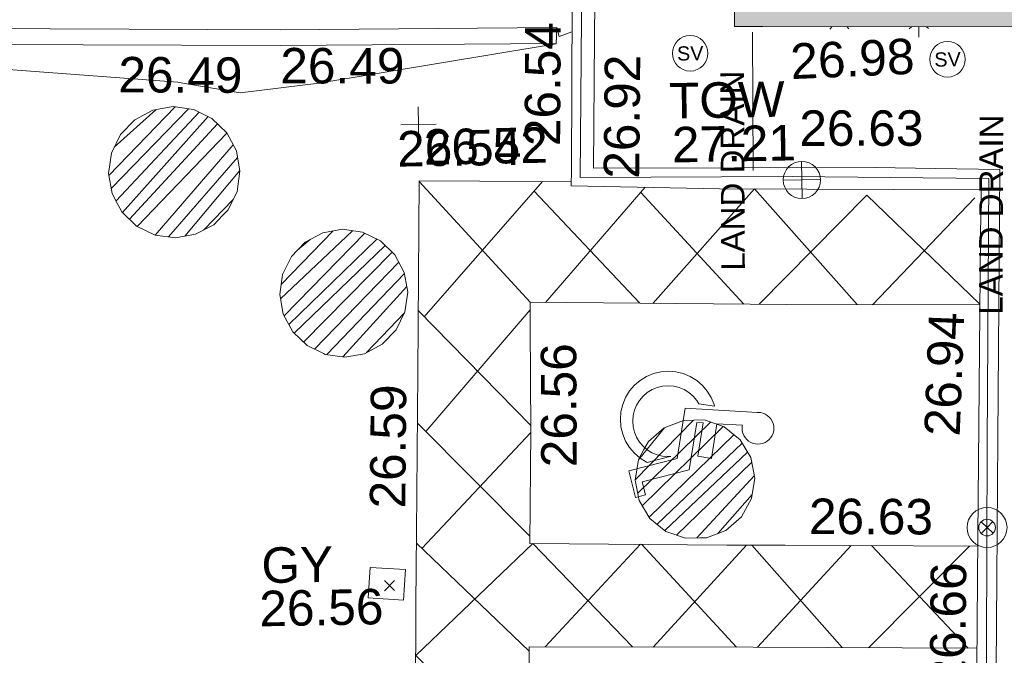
# Model space of a CAD drawing. Header units: millimetres. Extents: x -290717 to 520720, y -88450 to 287762.
# Tile 234 of 256: x 93907 to 104309, y -9320 to -2602. Entities that reach past the tile are written whole.
import ezdxf

# ---------------------------------------------------------------- set-up
doc = ezdxf.new("R2010")
doc.units = ezdxf.units.MM
for name, pattern in [('IMPORT-HIDDEN2 _3_', [4762.5, 3175, -1587.5]), ('IMPORT-UG_DRAINAGE_UNIDENTIFIED_QLB2 _2_', [2700, 1500, -300.0000000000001, 0, -250, 150, -300.0000000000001, 0, -200]), ('IMPORT-UG_ELEC_STREET LIGHTING_QLB2 _2_', [2700, 1500, -300.0000000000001, 0, -250, 150, -300.0000000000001, 0, -200])]:
    doc.linetypes.add(name, pattern=pattern)
for name, color, linetype, lineweight, true_color in [('00__TOPO__TOP_OF_FENCE_SYMBOL', 7, 'Continuous', 9, 0x666666), ('00_TOPO_LEVEL_FLOOR', 7, 'Continuous', 9, 0x666666), ('00_TOPO_SERV_STOP_VALVE', 7, 'Continuous', 9, 0x666666), ('00_TOPO_TOP_OF_WALL', 7, 'Continuous', 9, 0x666666), ('00_UAV_BUILDING_OUTLINE', 5, 'Continuous', 9, 0x0000ff), ('00_UAV_FENCE_2D', 7, 'Continuous', 9, 0x264c2f), ('00_UAV_HANDICAP', 7, 'Continuous', 9, 0x666666), ('00_UAV_INT_DOOR', 7, 'Continuous', 9, 0x7f4f3f), ('00_UAV_LEVEL_SPOT', 7, 'Continuous', 9, 0x666666), ('00_UAV_ROAD_MARKING_WHITE_CONTINUOUS', 7, 'Continuous', 9, 0x999999), ('00_UAV_ROAD_MARKING_YELLOW_CONTINUOUS', 40, 'Continuous', 9, 0xffbf00), ('00_UAV_SERV_GULLY', 7, 'Continuous', 9, 0x5252a5), ('00_UAV_TOP_OF_WALL', 7, 'Continuous', 9, 0x666666), ('00_UAV_WALL', 7, 'Continuous', 9, 0x7c00a5), ('01_DTM_CONTOUR_MNR', 7, 'Continuous', 9, 0xa5a552), ('12333-PUM-2D-U-0001-C01 - Rev2_REVIT IMPORT_dwg', 7, 'Continuous', 9, 0x767676), ('A_RHA_Line', 7, 'Continuous', 9, 0x00a600), ('PUM-CHAMBER EXTENTS', 6, 'IMPORT-HIDDEN2 _3_', 9, 0xff00ff), ('PUM-UNIDENTIFIED-QLB2', 150, 'IMPORT-UG_DRAINAGE_UNIDENTIFIED_QLB2 _2_', 9, 0x007fff)]:
    doc.layers.add(name, color=color, linetype=linetype, lineweight=lineweight, true_color=true_color)
doc.layers.add('A_RHA_Detail', color=7, linetype='Continuous', lineweight=9)
doc.layers.add('GEN-TEXT', color=7, linetype='Continuous', lineweight=9)
doc.styles.add('Arial_1', font='arial.ttf', dxfattribs={"height": 250})
doc.styles.add('Swis721 Lt BT', font='swissl.ttf', dxfattribs={"height": 399.9999999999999})
doc.styles.add('Swis721 Lt BT_2', font='swissl.ttf', dxfattribs={"height": 375})
pattern_1 = [(45, (-533641079.65, -725615854.3560001), (-88.38834764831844, 88.38834764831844), [])]

# ---------------------------------------------------------------- blocks, each defined once
blk = doc.blocks.new('12333-PUM-2D-U-0001-C01 - Rev2_REVIT IMPORT_dwg_NN_DISABLED-2077243-Site Location Plan Existing')
at = {"layer": '00_UAV_HANDICAP', "color": 254, "true_color": 0xcccccc, "flags": 128}
for points in [[(792.900669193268, 2280.610141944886), (791.7071703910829, 2292.07751121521), (793.8081731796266, 2332.120596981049), (801.0244637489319, 2372.831781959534), (815.4072651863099, 2410.199520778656), (834.6163260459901, 2445.752122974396), (859.749849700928, 2478.102067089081), (889.2795283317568, 2504.909103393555), (923.3511180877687, 2527.414707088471), (959.3303727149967, 2544.664522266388), (998.4665040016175, 2556.514413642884), (1039.2262383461, 2560.624703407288), (1079.412596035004, 2559.765463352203), (1118.738746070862, 2551.450682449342), (1157.491520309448, 2538.16637172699), (1192.898365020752, 2517.715835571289), (1224.006547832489, 2492.725584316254), (1252.055346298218, 2463.052631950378), (1274.706992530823, 2430.225001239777), (1291.813247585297, 2393.001502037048), (1302.421377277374, 2354.008642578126), (1307.916702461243, 2314.347399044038), (1305.669944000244, 2273.062837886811), (1298.599409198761, 2233.593128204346), (1284.216607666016, 2196.225389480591), (1265.0078332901, 2160.675271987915), (1239.874310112, 2128.325325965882), (1210.342148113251, 2101.518576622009), (1176.273041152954, 2079.012685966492), (1140.291016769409, 2061.760674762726), (1101.157368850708, 2049.910496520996), (1060.397634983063, 2045.80020685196), (1020.211563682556, 2046.661929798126), (1012.880205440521, 2047.507810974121), (1006.596107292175, 1634.045719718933), (1571.880964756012, 1568.824091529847), (1546.079030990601, 1345.195162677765), (1001.914062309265, 1407.980013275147), (1000.24232711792, 1306.200863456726), (1771.761510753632, 1217.184261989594), (1999.075649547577, 459.5242324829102), (2211.618631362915, 523.1246404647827), (2262.459996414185, 363.6714551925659), (1833.36162776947, 234.4119656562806), (1599.502904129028, 1011.711552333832), (773.3163873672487, 1107.035580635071), (793.1872142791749, 2283.093666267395)], [(1682.266412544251, 528.8078632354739), (1572.075039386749, 894.0196480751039), (1567.742828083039, 905.9329998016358), (1573.604313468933, 863.6290800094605), (1570.739078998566, 773.317301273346), (1552.962766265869, 684.7259380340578), (1521.665662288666, 598.9553887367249), (1477.418087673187, 520.9705080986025), (1422.563350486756, 449.2476672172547), (1356.286735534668, 387.6532275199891), (1281.217809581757, 337.1446035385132), (1198.744377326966, 298.8224844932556), (1111.633737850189, 274.8816493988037), (1022.228912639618, 263.7959882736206), (931.9171335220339, 266.6612226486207), (843.3257698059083, 284.4375349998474), (758.7969836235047, 315.5913665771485), (679.4270675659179, 358.7404522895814), (607.8450151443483, 414.837237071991), (546.2530592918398, 481.1135657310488), (495.7444362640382, 556.1824921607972), (458.6640780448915, 638.5126520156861), (433.3382083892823, 724.5248012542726), (422.3930502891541, 815.1691925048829), (425.2607680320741, 905.4806843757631), (443.0345973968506, 994.0723344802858), (474.1911988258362, 1078.603317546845), (518.5820462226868, 1157.829962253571), (573.4367834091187, 1229.552803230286), (639.5701260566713, 1289.905480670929), (694.1389988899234, 1326.411494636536), (723.6680223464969, 1582.343622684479), (693.8022819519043, 1574.457298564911), (583.3735445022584, 1522.995261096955), (481.0201821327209, 1454.233631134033), (392.0010418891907, 1370.084751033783), (315.4994992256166, 1274.420238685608), (256.4850852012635, 1166.666716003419), (214.2946676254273, 1051.938898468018), (190.3077412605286, 931.3308815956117), (186.3425008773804, 809.673605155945), (201.1544143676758, 687.1081438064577), (234.2233352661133, 569.9884924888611), (286.78634557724, 458.1744332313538), (354.4472895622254, 357.2088755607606), (438.452609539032, 266.9454902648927), (534.2603947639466, 191.6857097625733), (641.8709315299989, 131.4320169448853), (756.7417348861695, 90.48087673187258), (877.3497522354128, 66.49395036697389), (999.0070287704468, 62.52871046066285), (1121.429504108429, 76.10134553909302), (1238.692141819, 110.4095443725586), (1350.362928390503, 161.7307938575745), (1451.472045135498, 230.6359834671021), (1541.591871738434, 313.3970569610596), (1616.994925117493, 410.446604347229), (1677.107828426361, 516.815092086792), (1681.168209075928, 530.1953811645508)]]:
    blk.add_lwpolyline(points, close=True, dxfattribs=at)
blk = doc.blocks.new('12333-PUM-2D-U-0001-C01 - Rev2_REVIT IMPORT_dwg_MSL_Sluice_Valve_SYM-2077246-Site Location Plan Existing')
at = {"layer": '00_TOPO_SERV_STOP_VALVE', "color": 254, "true_color": 0xcccccc}
blk.add_circle((0, 0), 500.0000000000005, dxfattribs=at)
at = {"layer": '00_TOPO_SERV_STOP_VALVE', "insert": (0, 198.9876086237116), "char_height": 399.9999999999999, "width": 785.1100955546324, "attachment_point": 2, "line_spacing_factor": 1.005061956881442, "style": 'Swis721 Lt BT'}
blk.add_mtext('SV', dxfattribs=at)
blk = doc.blocks.new('12333-PUM-2D-U-0001-C01 - Rev2_REVIT IMPORT_dwg_MSL_Node_LineworkTOF-2077248-Site Location Plan Existing')
at = {"layer": '00__TOPO__TOP_OF_FENCE_SYMBOL', "color": 254, "true_color": 0xcccccc, "flags": 128}
for points in [[(165.3591892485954, 165.3591892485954), (0, 0), (-165.3591892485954, 165.3591892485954)], [(165.3591892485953, -165.3591892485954), (0, 0), (-165.3591892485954, -165.3591892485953)]]:
    blk.add_lwpolyline(points, dxfattribs=at)
at = {"layer": '00__TOPO__TOP_OF_FENCE_SYMBOL', "color": 254, "true_color": 0xcccccc}
for radius in [562.5594001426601, 233.853208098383]:
    blk.add_circle((0, 0), radius, dxfattribs=at)
blk = doc.blocks.new('12333-PUM-2D-U-0001-C01 - Rev2_REVIT IMPORT_dwg_TOW-2077249-Site Location Plan Existing')
at = {"layer": '00_TOPO_TOP_OF_WALL', "color": 254, "true_color": 0xcccccc, "flags": 128}
for points in [[(0, 525.0554400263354), (0, 0), (-525.0554401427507, 0)], [(525.0554401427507, 0), (0, 0), (0, -525.0554400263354)]]:
    blk.add_lwpolyline(points, dxfattribs=at)
at = {"layer": '00_TOPO_TOP_OF_WALL', "color": 254, "true_color": 0xcccccc}
blk.add_circle((0, 0), 525.0554401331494, dxfattribs=at)
blk = doc.blocks.new('12333-PUM-2D-U-0001-C01 - Rev2_REVIT IMPORT_dwg_MSL_FLlvl_SYM-V150-Site Location Plan Existing')
at = {"layer": '00_TOPO_LEVEL_FLOOR', "color": 254, "true_color": 0xcccccc}
blk.add_line((1.732587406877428e-11, -38.92611017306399), (1.732587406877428e-11, -16.20028994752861), dxfattribs=at)
blk = doc.blocks.new('12333-PUM-2D-U-0001-C01 - Rev2_REVIT IMPORT_dwg_MSL_Node_Linework-V172-Site Location Plan Existing')
at = {"layer": '00_UAV_INT_DOOR', "color": 9, "true_color": 0xd4c4bf}
for p, q in [((-394.0669405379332, -394.0669405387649), (-530.3860888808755, -530.3860888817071)), ((530.3860888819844, -530.3860888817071), (409.1461710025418, -409.1461710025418))]:
    blk.add_line(p, q, dxfattribs=at)
blk = doc.blocks.new('12333-PUM-2D-U-0001-C01 - Rev2_REVIT IMPORT_dwg_MSL_Node_Linework-V173-Site Location Plan Existing')
at = {"layer": '00_UAV_INT_DOOR', "color": 9, "true_color": 0xd4c4bf}
for p, q in [((-413.4456603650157, -413.4456603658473), (-530.3860888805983, -530.3860888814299)), ((530.3860888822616, -530.3860888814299), (429.2664302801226, -429.2664302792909))]:
    blk.add_line(p, q, dxfattribs=at)
blk = doc.blocks.new('12333-PUM-2D-U-0001-C01 - Rev2_REVIT IMPORT_dwg_UAV-2077255-Site Location Plan Existing')
at = {"layer": '00_UAV_LEVEL_SPOT', "color": 254, "true_color": 0xcccccc, "flags": 128}
for points in [[(500.0000000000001, 0), (0, 0), (0, 500.0000000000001)], [(0, -500.0000000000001), (0, 0), (-500.0000000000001, 0)]]:
    blk.add_lwpolyline(points, dxfattribs=at)
blk = doc.blocks.new('12333-PUM-2D-U-0001-C01 - Rev2_REVIT IMPORT_dwg_MGS62954_T2_Galway_ITM_3d_Rev1-2077680-Site Location Plan Existing')
at = {"layer": '00_UAV_FENCE_2D', "color": 254, "true_color": 0xcccccc, "flags": 128}
blk.add_lwpolyline([(533999987.7725001, 725540744.3135), (534001571.7725001, 725540713.3135002), (534003352.7725, 725540693.3135), (534005806.7725, 725540631.3135), (534005879.7725, 725543285.3135), (534005949.7725, 725546518.3135), (534006014.7725, 725549324.3135), (534003938.7725, 725549383.3135), (534001697.7725, 725549410.3135), (534001773.7725, 725552370.3135002), (534001837.7725001, 725555482.3135), (534004363.7725, 725555367.3135), (534007801.7725, 725555306.3135002), (534011314.7725, 725555249.3135), (534012458.7725001, 725555193.3135002), (534012309.7725001, 725550762.3135), (534012268.7354692, 725548793.5811896)], dxfattribs=at)
at = {"layer": '00_UAV_ROAD_MARKING_WHITE_CONTINUOUS', "color": 254, "true_color": 0xcccccc}
for p, q in [((533999995.5523272, 725549397.7952541), (534001147.7796367, 725548101.3943529)), ((534000026.4358255, 725547969.1061937), (534001301.3716912, 725549375.6741581)), ((534001209.1696634, 725549273.9526346), (534002305.1879569, 725548071.5092249)), ((534001309.779233, 725548097.2114049), (534002382.9525288, 725549295.9162741)), ((534002335.1166733, 725549242.4849472), (534003404.3097453, 725548043.1290976)), ((534004764.5058937, 725548013.4474397), (534005862.8876611, 725549125.1020095)), ((533999963.3032683, 725548035.9443754), (534001130.5326285, 725546800.2033993)), ((534000020.3584811, 725546756.5181352), (534001146.7070626, 725548020.474595)), ((533999934.0264948, 725546846.6414616), (534001100.74111, 725545628.6896135)), ((533999956.2596019, 725545521.6573783), (534001129.2721691, 725546723.91414)), ((533999901.2890447, 725545576.1166073), (534001073.537792, 725544414.7719533)), ((534002266.9579665, 725545523.6425742), (534001241.400078, 725544458.1507896)), ((534003264.8464393, 725544418.7608056), (534002283.8973244, 725545523.2111537)), ((534003389.5016887, 725545495.872456), (534002384.4879261, 725544435.8985503)), ((534004379.2680845, 725544395.1230239), (534003443.4495172, 725545494.7092667)), ((534004492.2486221, 725545472.095711), (534003483.5774824, 725544414.4082727)), ((534005744.6359928, 725545445.0925118), (534004657.4125412, 725544389.1342536)), ((534005708.7343262, 725544366.4980865), (534004709.6142999, 725545467.4090073))]:
    blk.add_line(p, q, dxfattribs=at)
at = {"layer": '00_UAV_ROAD_MARKING_WHITE_CONTINUOUS', "color": 254, "true_color": 0xcccccc, "flags": 128}
for points in [[(533999936.7519714, 725540845.8382418), (533999779.9295588, 725540850.2105068), (533999840.7796367, 725542872.3943529), (533999884.7796368, 725544935.394353), (533999904.2619418, 725545691.4933273), (533999947.7796367, 725547380.3943529), (533999995.7796367, 725549407.3943528), (534001277.808265, 725549376.2466465), (534001604.7238914, 725549368.3040221)], [(534002442.6771389, 725548067.9591538), (534003539.5314378, 725549259.1060101), (534004600.5896145, 725548016.6954316)], [(534003565.9026706, 725548038.9566501), (534004722.5710554, 725549170.1949992), (534005894.9499431, 725548001.3794373)], [(534005898.5803223, 725547990.9758204), (534003858.7796367, 725548031.394353), (534001147.7796367, 725548101.3943529), (534001144.5028133, 725547854.1762222), (534001129.7796368, 725546743.3943528), (534001098.7796367, 725545553.394353), (534003179.7796367, 725545500.3943529), (534003796.2063571, 725545487.1033424), (534005831.1168317, 725545443.2278656)], [(534002165.6862206, 725544440.157915), (534001131.3465764, 725545552.5649211), (533999873.1620939, 725544390.6900088), (534001041.0875054, 725543196.4954795)], [(534005802.7763604, 725544364.4732534), (534003437.7796368, 725544415.3943532), (534001074.7796367, 725544461.3943529), (534001067.5685353, 725544190.6689984), (534001039.7796367, 725543147.394353), (534001000.7796367, 725541965.394353), (534003271.7796367, 725541937.3943528), (534003773.9761383, 725541927.4181212), (534005746.9258682, 725541888.225088)]]:
    blk.add_lwpolyline(points, dxfattribs=at)
at = {"layer": '00_UAV_ROAD_MARKING_YELLOW_CONTINUOUS', "color": 254, "true_color": 0xcccccc, "flags": 128}
for points in [[(533982794.7466916, 725551353.1319162), (533984930.2417638, 725551305.2160171), (533987793.662193, 725551249.8961877), (533991866.1784735, 725551171.2172397), (533992792.6833447, 725551151.1360431), (533997791.5027984, 725551042.790928), (533998555.3432362, 725551026.2353431), (534001475.3126609, 725550999.244869)], [(534001473.7796367, 725550833.3943529), (533998552.7796367, 725550860.3943529), (533996474.4121374, 725550905.4411824), (533991862.7796368, 725551005.3943528), (533991475.5733974, 725551012.874981), (533986476.507292, 725551109.4544013), (533984926.7796368, 725551139.3943529), (533982790.8329657, 725551187.3203849)]]:
    blk.add_lwpolyline(points, dxfattribs=at)
at = {"layer": '00_UAV_SERV_GULLY', "color": 254, "true_color": 0xcccccc, "flags": 128}
blk.add_lwpolyline([(533999407.7725001, 725545328.3135002), (533999779.7725001, 725545299.3135), (533999754.7771946, 725544978.6840649), (533999382.7771945, 725545007.6840649)], close=True, dxfattribs=at)
at = {"layer": '00_UAV_WALL', "color": 254, "true_color": 0xcccccc, "flags": 128}
for points in [[(534005785.5134643, 725543707.3766111), (534005833.7725001, 725545544.3135002), (534005917.5068529, 725548705.5011292), (534005930.7725002, 725549206.3135002), (534003167.7725, 725549267.3135), (534001603.7725001, 725549324.3135), (534001607.4366748, 725549493.7379506), (534001645.7725, 725551266.3135)], [(534001917.7725, 725552405.3135), (534001877.0430952, 725550892.059457), (534001839.7725, 725549507.3135002), (534004815.7725002, 725549464.3135002), (534005453.5445987, 725549442.5382768), (534006133.7725, 725549419.3135), (534006060.7725002, 725546580.3135002), (534006025.7572653, 725545102.0616342), (534005991.7725, 725543667.3135002)]]:
    blk.add_lwpolyline(points, dxfattribs=at)
at = {"layer": '01_DTM_CONTOUR_MNR', "color": 254, "true_color": 0xcccccc, "flags": 128}
blk.add_lwpolyline([(534001646.0717468, 725551283.3705629), (533998672.9152371, 725551331.6411524), (533998111.9810126, 725551343.8670886), (533997459.9391363, 725551355.9375906), (533994090.7082523, 725551424.9577657), (533993651.7045455, 725551434.0340911), (533990030.0000001, 725551480), (533991870, 725551170), (533991860.0000001, 725551010.0000001), (533997465.4647411, 725550493.05198), (533997517.7428944, 725550482.1024084), (533998124.3787053, 725550370.1339818), (533998954.2152606, 725550455.7847396), (534001470, 725550830.0000002), (534001480.0000001, 725551000), (534001501.3979849, 725550906.7506298), (534001638.961079, 725550951.3663676)], dxfattribs=at)
for name, p, xscale, yscale, zscale in [('12333-PUM-2D-U-0001-C01 - Rev2_REVIT IMPORT_dwg_MSL_Sluice_Valve_SYM-2077246-Site Location Plan Existing', (534002883.9510001, 725550703.6535001), 0.375, 0.375, 0.375), ('12333-PUM-2D-U-0001-C01 - Rev2_REVIT IMPORT_dwg_MSL_Node_Linework-V172-Site Location Plan Existing', (534004464.235, 725551034.4535), 0.19, 0.19, 0.19), ('12333-PUM-2D-U-0001-C01 - Rev2_REVIT IMPORT_dwg_MSL_Node_Linework-V173-Site Location Plan Existing', (534005303.235, 725551022.4535), 0.19, 0.19, 0.19), ('12333-PUM-2D-U-0001-C01 - Rev2_REVIT IMPORT_dwg_MSL_FLlvl_SYM-V150-Site Location Plan Existing', (534005303.235, 725551022.4535), 4.94, 4.94, 4.94), ('12333-PUM-2D-U-0001-C01 - Rev2_REVIT IMPORT_dwg_MSL_Sluice_Valve_SYM-2077246-Site Location Plan Existing', (534005600.9510002, 725550592.6535001), 0.375, 0.375, 0.375), ('12333-PUM-2D-U-0001-C01 - Rev2_REVIT IMPORT_dwg_UAV-2077255-Site Location Plan Existing', (534000000, 725550000), 0.375, 0.375, 0.375), ('12333-PUM-2D-U-0001-C01 - Rev2_REVIT IMPORT_dwg_TOW-2077249-Site Location Plan Existing', (534004039.6665001, 725549344.2555001), 0.375, 0.375, 0.375), ('12333-PUM-2D-U-0001-C01 - Rev2_REVIT IMPORT_dwg_MSL_Node_LineworkTOF-2077248-Site Location Plan Existing', (534005931.8408993, 725545637.0533472), 0.375, 0.375, 0.375)]:
    blk.add_blockref(name, p, dxfattribs=dict(xscale=xscale, yscale=yscale, zscale=zscale))
at = {"xscale": 0.6499999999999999, "yscale": 0.6499999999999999, "zscale": 0.6499999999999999, "rotation": 266.5208749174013}
blk.add_blockref('12333-PUM-2D-U-0001-C01 - Rev2_REVIT IMPORT_dwg_NN_DISABLED-2077243-Site Location Plan Existing', (534002077.7403514, 725547500.3457531), dxfattribs=at)
at = {"layer": '00_UAV_BUILDING_OUTLINE', "color": 251, "true_color": 0x666666, "insert": (534003935.5188318, 725550786.2409134), "char_height": 375, "width": 1495.902363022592, "attachment_point": 1, "rotation": 1.5531032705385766, "line_spacing_factor": 1.005061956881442, "style": 'Swis721 Lt BT_2'}
blk.add_mtext('26.98', dxfattribs=at)
at = {"layer": '00_UAV_LEVEL_SPOT', "insert": (534000051.8765643, 725549949.1441548), "char_height": 375, "width": 1495.902363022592, "attachment_point": 1, "line_spacing_factor": 1.005061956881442, "style": 'Swis721 Lt BT_2'}
blk.add_mtext('26.52', dxfattribs=at)
at = {"layer": '00_UAV_ROAD_MARKING_WHITE_CONTINUOUS', "color": 251, "true_color": 0x666666, "char_height": 375, "width": 1495.902363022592, "attachment_point": 1, "line_spacing_factor": 1.005061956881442, "style": 'Swis721 Lt BT_2'}
for s, insert, rotation in [('26.54', (533999771.0982281, 725549934.8468622), 359.85797743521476), ('26.56', (534001234.0536796, 725546355.6581366), 89.2406011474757), ('26.59', (533999415.6362317, 725545954.1666607), 88.52399363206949), ('26.63', (534004056.8236181, 725545976.8287838), 358.7648153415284)]:
    blk.add_mtext(s, dxfattribs=dict(at, insert=insert, rotation=rotation))
at = {"layer": '00_UAV_ROAD_MARKING_YELLOW_CONTINUOUS', "color": 251, "true_color": 0x666666, "char_height": 375, "width": 1495.902363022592, "attachment_point": 1, "line_spacing_factor": 1.005061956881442, "style": 'Swis721 Lt BT_2'}
for insert, rotation in [((533998555.8175439, 725550835.7867818), 358.926384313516), ((533996844.014654, 725550771.0689691), 358.758357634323)]:
    blk.add_mtext('26.49', dxfattribs=dict(at, insert=insert, rotation=rotation))
at = {"layer": '00_UAV_SERV_GULLY', "color": 251, "true_color": 0x666666, "char_height": 375, "attachment_point": 1, "line_spacing_factor": 1.005061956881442, "style": 'Swis721 Lt BT_2'}
for s, insert, width in [('GY', (533998260.3490303, 725545558.6886122), 821.5590755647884), ('26.56', (533998230.3679326, 725545101.85241), 1495.902363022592)]:
    blk.add_mtext(s, dxfattribs=dict(at, insert=insert, width=width))
at = {"layer": '00_UAV_TOP_OF_WALL', "char_height": 375, "attachment_point": 1, "line_spacing_factor": 1.005061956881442, "style": 'Swis721 Lt BT_2'}
for s, insert, width in [('TOW', (534002651.3085461, 725550392.0214934), 1343.937678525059), ('27.21', (534002673.7704535, 725549928.1735709), 1495.902363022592)]:
    blk.add_mtext(s, dxfattribs=dict(at, insert=insert, width=width))
at = {"layer": '00_UAV_WALL', "color": 251, "true_color": 0x666666, "char_height": 375, "width": 1495.902363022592, "attachment_point": 1, "line_spacing_factor": 1.005061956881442, "style": 'Swis721 Lt BT_2'}
for s, insert, rotation in [('26.54', (534001117.7283776, 725549754.3874242), 88.76104652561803), ('26.92', (534001946.2273179, 725549396.2756782), 88.45824979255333), ('26.63', (534004026.3985223, 725550080.3974154), 359.0128625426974), ('26.94', (534005284.7301272, 725546622.6548134), 86.80628368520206), ('26.66', (534005297.0202718, 725543970.2963054), 88.49510169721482)]:
    blk.add_mtext(s, dxfattribs=dict(at, insert=insert, rotation=rotation))
blk = doc.blocks.new('12333-PUM-2D-U-0001-C01 - Rev2_REVIT IMPORT_dwg-1620468-Site Location Plan Existing')
at = {"layer": 'PUM-CHAMBER EXTENTS', "linetype": 'Continuous', "true_color": 0xffaaff}
h = blk.add_hatch(dxfattribs=at)
h.set_pattern_fill('FP_4', color=211, style=0, pattern_type=2)
h.set_pattern_definition(pattern_1)
h.paths.add_polyline_path([(356332.3400422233, -67006.52690813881), (356548.8023653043, -66971.55785697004), (356740.3663902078, -66873.95111110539), (356893.9401307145, -66720.37737059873), (356992.5405415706, -66526.86316834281), (357026.5159277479, -66312.3510226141), (356992.5405415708, -66097.83887688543), (356893.9401307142, -65904.32467462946), (356740.3663902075, -65750.75093412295), (356546.8521879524, -65652.15052326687), (356332.3400422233, -65618.17513708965), (356108.9183338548, -65656.69017217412), (355924.3136942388, -65750.75093412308), (355770.7399537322, -65904.32467462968), (355672.1395428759, -66097.8388768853), (355638.1641566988, -66312.35102261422), (355672.1395428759, -66526.86316834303), (355770.7399537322, -66720.37737059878), (355924.3136942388, -66873.95111110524), (356117.8278964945, -66972.55152196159)])
h = blk.add_hatch(dxfattribs=at)
h.set_pattern_fill('FP_4', color=211, style=0, pattern_type=2)
h.set_pattern_definition(pattern_1)
h.paths.add_polyline_path([(358100.5781311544, -68298.07067918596), (358312.4553083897, -68263.42635803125), (358497.7081849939, -68169.03530270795), (358647.180757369, -68019.56273033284), (358743.1480563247, -67831.21630141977), (358776.2161338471, -67622.43267649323), (358743.1480563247, -67413.64905156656), (358647.180757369, -67225.30262265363), (358497.708184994, -67075.83005027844), (358309.3617560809, -66979.86275132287), (358100.5781311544, -66946.79467380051), (357891.7945062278, -66979.86275132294), (357703.4480773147, -67075.83005027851), (357553.9755049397, -67225.30262265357), (357458.008205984, -67413.64905156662), (357424.9401284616, -67622.43267649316), (357458.0082059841, -67831.21630141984), (357553.9755049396, -68019.56273033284), (357703.4480773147, -68169.03530270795), (357891.7945061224, -68265.00260164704), (358077.0565487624, -68294.34522653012)])
h = blk.add_hatch(dxfattribs=at)
h.set_pattern_fill('FP_4', color=211, style=0, pattern_type=2)
h.set_pattern_definition(pattern_1)
h.paths.add_polyline_path([(361666.4433728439, -70274.02188710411), (361886.0590921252, -70274.02188710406), (362092.4303629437, -70198.90888733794), (362260.6657642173, -70057.74262407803), (362370.4736238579, -69867.54983221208), (362408.6094932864, -69651.27056918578), (362370.473623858, -69434.99130615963), (362260.6657642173, -69244.79851429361), (362092.430362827, -69103.63225103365), (361886.059092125, -69028.51925126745), (361666.443372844, -69028.51925126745), (361460.0721020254, -69103.63225103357), (361291.8367007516, -69244.79851429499), (361182.0288411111, -69434.9913061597), (361143.8929716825, -69651.27056918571), (361182.0288411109, -69867.54983221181), (361291.8367007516, -70057.74262407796), (361460.0721021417, -70198.90888733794), (361655.3806345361, -70269.99537964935)])
at = {"layer": 'GEN-TEXT', "color": 253, "true_color": 0xaaaaaa}
for p, q in [((358476.3171443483, -70773.3891872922), (358582.3831615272, -70667.32317011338)), ((358582.3831615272, -70773.3891872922), (358476.3171443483, -70667.32317011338))]:
    blk.add_line(p, q, dxfattribs=at)
at = {"layer": 'PUM-CHAMBER EXTENTS', "color": 211, "linetype": 'Continuous', "true_color": 0xffaaff, "flags": 128}
for points in [[(357026.5159277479, -66312.35102261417), (356992.5405415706, -66097.83887688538), (356893.9401307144, -65904.3246746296), (356740.3663902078, -65750.75093412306), (356571.6124927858, -65664.76652876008), (356546.8521879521, -65652.15052326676), (356332.3400422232, -65618.17513708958), (356117.8278964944, -65652.15052326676), (355924.3136942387, -65750.75093412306), (355770.7399537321, -65904.3246746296), (355672.1395428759, -66097.83887688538), (355638.1641566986, -66312.35102261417), (355672.1395428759, -66526.86316834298), (355731.6409810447, -66643.64131609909), (355770.7399537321, -66720.37737059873), (355924.3136942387, -66873.95111110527), (356117.8278964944, -66972.55152196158), (356332.3400422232, -67006.52690813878), (356546.8521879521, -66972.55152196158), (356740.3663902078, -66873.95111110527), (356835.6557377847, -66778.66176352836), (356893.9401307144, -66720.37737059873), (356992.5405415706, -66526.86316834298)], [(358776.216133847, -67622.43267649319), (358761.2034761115, -67527.64648548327), (358743.1480563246, -67413.64905156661), (358647.180757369, -67225.30262265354), (358497.7081849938, -67075.83005027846), (358309.3617560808, -66979.8627513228), (358100.5781311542, -66946.79467380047), (357891.7945062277, -66979.8627513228), (357703.4480773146, -67075.83005027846), (357619.1360508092, -67160.14207678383), (357553.9755049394, -67225.30262265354), (357458.0082059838, -67413.64905156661), (357424.9401284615, -67622.43267649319), (357458.0082059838, -67831.21630141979), (357553.9755049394, -68019.56273033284), (357703.4480773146, -68169.03530270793), (357873.6692429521, -68255.76731876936), (357891.7945062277, -68265.0026016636), (358100.5781311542, -68298.07067918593), (358309.3617560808, -68265.0026016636), (358497.7081849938, -68169.03530270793), (358647.180757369, -68019.56273033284), (358743.1480563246, -67831.21630141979)], [(362408.6094932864, -69651.27056918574), (362370.4736238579, -69434.99130615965), (362311.0853787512, -69332.12784829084), (362260.6657642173, -69244.7985142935), (362092.4303628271, -69103.63225103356), (361886.059092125, -69028.51925126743), (361666.4433728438, -69028.51925126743), (361460.0721020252, -69103.63225103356), (361291.8367007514, -69244.7985142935), (361242.5825718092, -69330.10916796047), (361182.0288411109, -69434.99130615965), (361143.8929716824, -69651.27056918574), (361182.0288411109, -69867.54983221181), (361291.8367007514, -70057.74262407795), (361460.0721021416, -70198.9088873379), (361666.4433728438, -70274.02188710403), (361816.3501528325, -70274.02188710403), (361886.059092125, -70274.02188710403), (362092.4303629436, -70198.9088873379), (362260.6657642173, -70057.74262407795), (362370.4736238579, -69867.54983221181)]]:
    blk.add_lwpolyline(points, close=True, dxfattribs=at)
at = {"layer": 'PUM-UNIDENTIFIED-QLB2', "color": 141, "true_color": 0xaad4ff}
blk.add_line((362448.3501529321, -66402.35617861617), (362467.3501529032, -64940.35617867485), dxfattribs=at)
blk.add_blockref('12333-PUM-2D-U-0001-C01 - Rev2_REVIT IMPORT_dwg_MGS62954_T2_Galway_ITM_3d_Rev1-2077680-Site Location Plan Existing', (-533641079.6498471, -725615854.3561786))
at = {"layer": 'PUM-UNIDENTIFIED-QLB2', "char_height": 250, "width": 2522.060585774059, "attachment_point": 2, "line_spacing_factor": 0.9417779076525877, "style": 'Arial_1'}
for insert, rotation in [((362105.1993517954, -66397.89662880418), 89.25543192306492), ((364827.4895608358, -66908.30119658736), 88.81049722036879)]:
    blk.add_mtext('LAND DRAIN', dxfattribs=dict(at, insert=insert, rotation=rotation))

msp = doc.modelspace()

# ---------------------------------------------------------------- hatches: boundary and pattern name
at = {"layer": 'A_RHA_Detail', "true_color": 0xffb0b0}
h = msp.add_hatch(color=31, dxfattribs=at)
h.paths.add_polyline_path([(57133.95952016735, -15524.95938392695), (64822.46909210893, -15429.76189097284), (64727.12120218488, -7729.105699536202), (57038.6116303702, -7824.303192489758), (57133.54728097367, -15491.66538755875)])
h.paths.add_polyline_path([(108853.3350619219, -10077.34127506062), (108863.0871825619, -2678.940452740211), (108860.5865792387, 423.7879212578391), (101461.8787905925, 433.5491335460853), (101461.8787904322, -2673.323457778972), (105723.1858153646, -2678.940452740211), (105723.1858153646, -10073.20245584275), (108838.1093273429, -10077.3212055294)])

# ---------------------------------------------------------------- linework, layer by layer
at = {"layer": 'A_RHA_Line', "color": 7}
for p, q in [((101461.8787905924, 433.5491336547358), (101457.7835077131, -2673.318059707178)), ((101457.7835077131, -2673.318059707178), (101758.9488691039, -2673.715037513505)), ((101758.9488691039, -2673.715037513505), (105723.1858153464, -2678.940452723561))]:
    msp.add_line(p, q, dxfattribs=at)

# ---------------------------------------------------------------- block references
at = {"layer": '12333-PUM-2D-U-0001-C01 - Rev2_REVIT IMPORT_dwg', "color": 254, "linetype": 'IMPORT-UG_ELEC_STREET LIGHTING_QLB2 _2_', "true_color": 0xffd4d4, "rotation": 0.9999999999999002}
msp.add_blockref('12333-PUM-2D-U-0001-C01 - Rev2_REVIT IMPORT_dwg-1620468-Site Location Plan Existing', (-261895.0770586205, 55869.5817132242), dxfattribs=at)

doc.saveas('drawing.dxf')
